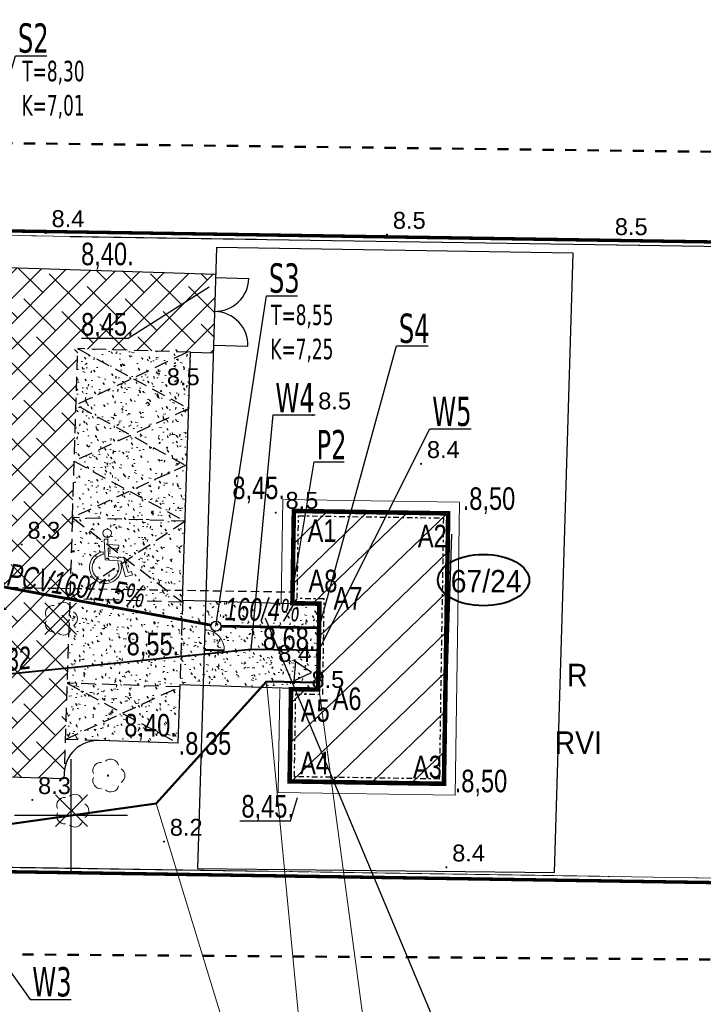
# Model space of a CAD drawing. Extents: x 5477991 to 5478204, y 5952118 to 5952269.
# Tile 8 of 10: x 5478148 to 5478178, y 5952192 to 5952235. Entities that reach past the tile are written whole.
import ezdxf
from ezdxf import colors
from ezdxf.entities.mleader import LeaderData, LeaderLine
from ezdxf.math import Vec2, Vec3

# ---------------------------------------------------------------- set-up
doc = ezdxf.new("R2010")
doc.units = 0
doc.header["$LTSCALE"] = 0.5
for name, pattern in [('1 1', [2, 1, -1]), ('DASHDOT', [1, 0.5, -0.25, 0, -0.25]), ('EGKK', [4, 3, -1]), ('EGUG', [2, 1, -1]), ('HIDDEN', [0.375, 0.25, -0.125])]:
    doc.linetypes.add(name, pattern=pattern)
doc.layers.get('0').update_dxf_attribs({"color": 251})
for name, color, linetype, lineweight in [('--- 01 WODA', 150, 'Continuous', 50), ('--- 01 WODA OPIS', 5, 'Continuous', 18), ('--- 01 WODA OZNACZENIA', 140, 'Continuous', 25), ('--- 02 KS', 32, 'Continuous', 60), ('--- 02 KS OPIS', 14, 'Continuous', 25), ('--- 02 KS OZNACZENIA', 34, 'Continuous', 25), ('--- 02 KS STUDNIA', 14, 'Continuous', 30), ('--budynek', 7, 'Continuous', 20), ('--drzewa do usunięcia', 7, 'Continuous', 30), ('--naw.utw.proj', 251, 'Continuous', 0), ('--tabelka rysunku', 7, 'Continuous', 0), ('--zagos.terenu', 7, 'Continuous', 30), ('--zagosp', 7, 'Continuous', 0), ('EGDE', 7, 'Continuous', 20), ('EGDE_O', 7, 'Continuous', 20), ('EGKK', 251, 'Continuous', 20), ('EGKK_O', 251, 'Continuous', 20), ('EGUG', 251, 'Continuous', 20), ('EGUG_O', 251, 'Continuous', 20), ('IE_wsp', 1, 'Continuous', 40), ('IE_zewn', 1, 'Continuous', 50), ('OTRN', 251, 'Continuous', 20), ('OTRN_O', 251, 'Continuous', 18), ('OTZ', 7, 'Continuous', 20)]:
    doc.layers.add(name, color=color, linetype=linetype, lineweight=lineweight)
for name, color, linetype in [('--granica', 2, 'Continuous'), ('--OPISY', 7, 'Continuous'), ('--proj.bud', 7, 'Continuous'), ('--rura osłonowa', 6, 'Continuous'), ('--rzędne terenu', 7, 'Continuous'), ('--utw.ażur', 251, 'Continuous'), ('-pkt tyczenia', 7, 'Continuous'), ('PARSI', 7, 'Continuous'), ('Strzałka', 251, 'Continuous')]:
    doc.layers.add(name, color=color, linetype=linetype)
doc.styles.add('1-500', font='arial.ttf', dxfattribs={"width": 0.75, "height": 1.25})
doc.styles.add('Arial', font='arial.ttf')
doc.styles.add('BDOT', font='Arial.ttf', dxfattribs={"width": 0.8999999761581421})
doc.styles.add('EGiB', font='Arial.ttf', dxfattribs={"width": 0.8999999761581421})
doc.styles.add('GENERATED_STYLE_5', font='ariali.ttf')
doc.styles.add('PZ', font='romand.shx', dxfattribs={"width": 0.7})
doc.styles.add('STYL-1', font='arial.ttf', dxfattribs={"width": 0.75})
doc.linetypes.add('OGRODZENIE1', pattern='A,0.4,-0.06,[143,RODZLIN.shx,S=0.012,R=0,X=0,Y=0],-0.06,0.4', length=0.92)
doc.dimstyles.new('PZ', dxfattribs={"dimscale": 0.5, "dimtxt": 2.2, "dimasz": 0, "dimexe": 0, "dimexo": 0, "dimgap": 0.5, "dimtad": 1, "dimdec": 1, "dimlfac": 0.1, "dimzin": 0, "dimdsep": 46, "dimtxsty": 'PZ', "dimcen": 0.09, "dimse1": 1, "dimse2": 1, "dimsd1": 1, "dimsd2": 1, "dimclrd": 8, "dimclre": 8, "dimclrt": 256, "dimadec": 0, "dimazin": 0, "dimtfac": 1, "dimtdec": 1, "dimtofl": 0, "dimtmove": 1, "dimatfit": 3, "dimfxl": 1, "dimtolj": 1, "dimtzin": 0, "dimarcsym": 0})

# ---------------------------------------------------------------- blocks, each defined once
blk = doc.blocks.new('OTRN')
at = {"layer": 'OTRN', "color": 0, "const_width": 0.09}
blk.add_lwpolyline([(-0.045, 0, 1), (0.045, 0, 1)], format="xyb", close=True, dxfattribs=at)
at = {"layer": 'OTRN_O', "color": 0, "style": 'BDOT'}
blk.add_attdef('RZEDNA', (0.5138805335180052, 0.5151789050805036), '', height=1.5, dxfattribs=at)
blk = doc.blocks.new('OTZL')
at = {"layer": 'OTZ', "color": 0, "lineweight": 18, "const_width": 0.1}
blk.add_lwpolyline([(-0.05, 0, 1), (0.05, 0, 1)], format="xyb", close=True, dxfattribs=at)
at = {"layer": 'OTZ', "color": 0, "lineweight": 18}
for centre, start, end in [((-0.647213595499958, 0.4702282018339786), 83.99999999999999, 204), ((0.247213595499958, 0.7608452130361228), 12, 132), ((0.8, 0), 300.0000000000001, 59.99999999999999), ((-0.647213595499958, -0.4702282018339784), 156, 275.9999999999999), ((0.2472135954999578, -0.7608452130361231), 227.9999999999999, 348)]:
    blk.add_arc(centre, 0.7, start, end, dxfattribs=at)
blk = doc.blocks.new('mzsk')
at = {"layer": 'PARSI', "color": 0}
for p, q in [((0, -5), (0, 5)), ((5, 0), (-5, 0))]:
    blk.add_line(p, q, dxfattribs=at)
blk = doc.blocks.new('krzyż')
for p, q in [((0, -0.5), (0, 0.5)), ((-0.5, 0), (0.5, 0))]:
    blk.add_line(p, q)
blk = doc.blocks.new('_None')
blk = doc.blocks.new('znak-NP')
for p, q in [((-0.1018367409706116, 0.8063013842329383), (-0.002560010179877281, 0.8183068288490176)), ((-0.1018367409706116, 0.8063013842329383), (-0.03108139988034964, 0.221203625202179)), ((-0.002560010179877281, 0.8183068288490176), (0.01549581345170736, 0.6689976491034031)), ((0.3287246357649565, 0.6689976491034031), (0.01549581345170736, 0.6689976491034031)), ((0.02758872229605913, 0.5689976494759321), (0.3287246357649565, 0.5689976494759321)), ((0.02758872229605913, 0.5689976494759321), (0.05755422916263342, 0.3212036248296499)), ((0.3287246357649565, 0.5689976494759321), (0.3287246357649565, 0.6689976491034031)), ((-0.1019698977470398, 0.446616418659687), (-0.0929070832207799, 0.3716732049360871)), ((0.05755422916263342, 0.3212036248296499), (0.5025279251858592, 0.3212036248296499)), ((0.5025279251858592, 0.3212036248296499), (0.6588834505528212, -0.09306038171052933)), ((-0.03108139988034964, 0.221203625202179), (0.4333852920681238, 0.221203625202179)), ((0.4333852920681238, 0.221203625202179), (0.6006370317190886, -0.2219299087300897)), ((0.6006370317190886, -0.2219299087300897), (0.7944445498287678, -0.1487812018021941)), ((0.6588834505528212, -0.09306038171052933), (0.7591329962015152, -0.05522323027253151))]:
    blk.add_line(p, q)
blk.add_lwpolyline([(0.7591329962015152, -0.05522323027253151), (0.7944445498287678, -0.1487812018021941)])
blk.add_circle((-0.03206155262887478, 0.9858730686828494), 0.1225331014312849)
for radius, start, end in [(0.4581092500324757, 102.8611197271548, 21.54431130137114), (0.3831092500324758, 104.0346158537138, 26.0471241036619)]:
    blk.add_arc((0, 0), radius, start, end)
blk = doc.blocks.new('furtka')
at = {"linetype": 'Continuous', "lineweight": 50, "flags": 128}
blk.add_lwpolyline([(0, 0), (0, 1.004999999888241)], dxfattribs=at)
at = {"linetype": 'Continuous'}
blk.add_arc((0, 9.313225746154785e-10), 1.004999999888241, 0, 90, dxfattribs=at)
blk = doc.blocks.new('Kancelariax2')
at = {"linetype": 'ByBlock'}
h = blk.add_hatch(dxfattribs=at)
h.set_pattern_fill('ANSI31', color=256, scale=10, style=0)
h.set_pattern_definition([(45, (-5478255.899538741, -5952144.883128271), (-0.8838834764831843, 0.8838834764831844), [])])
h.paths.add_polyline_path([(12, 6.844000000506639), (0, 6.844000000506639), (0, 0), (4.094000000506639, 0), (4.094000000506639, 1.200000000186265), (7.906000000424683, 1.200000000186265), (7.906000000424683, 0), (12, 0)])
at = {"linetype": 'Continuous', "const_width": 0.2}
blk.add_lwpolyline([(12, 6.844000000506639), (0, 6.844000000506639), (0, 0), (4.094000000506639, 0), (4.094000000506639, 1.200000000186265), (7.906000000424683, 1.200000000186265), (7.906000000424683, 0), (12, 0)], close=True, dxfattribs=at)
at = {"linetype": 'DASHDOT'}
blk.add_lwpolyline([(11.79050000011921, 6.634499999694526), (0.2094999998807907, 6.634499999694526), (0.2094999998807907, 0.2094999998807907), (3.884500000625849, 0.2094999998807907), (3.884500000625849, 1.409500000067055), (8.115500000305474, 1.409500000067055), (8.115500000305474, 0.2094999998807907), (11.79050000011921, 0.2094999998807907)], close=True, dxfattribs=at)

msp = doc.modelspace()

# ---------------------------------------------------------------- hatches: boundary and pattern name
at = {"layer": '--utw.ażur'}
h = msp.add_hatch(dxfattribs=at)
h.set_pattern_fill('ANSI38', color=256, scale=0.25, style=0)
h.set_pattern_definition([(45, (0, 0), (-0.5612660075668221, 0.5612660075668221), []), (135, (0, 0), (-1.683798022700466, 0.5612660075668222), [1.984375, -1.190625])])
h.paths.add_polyline_path([(5478144.246331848, 5952203.556629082, -0.2848737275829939), (5478146.060358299, 5952201.746758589), (5478149.687293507, 5952201.630261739), (5478150.30030999, 5952220.715508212), (5478156.301384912, 5952220.53258134), (5478156.413904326, 5952224.035685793), (5478141.91721096, 5952224.491491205), (5478139.418499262, 5952224.571749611), (5478135.905984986, 5952224.68384857), (5478135.769903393, 5952220.602299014), (5478143.285356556, 5952220.362348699, -0.4055734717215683), (5478144.737201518, 5952218.863121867), (5478144.656169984, 5952216.316255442)])

# ---------------------------------------------------------------- linework, layer by layer
at = {"layer": '--- 01 WODA', "lineweight": 40}
for p, q in [((5478138.559288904, 5952205.421464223), (5478157.980904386, 5952207.383235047)), ((5478157.980904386, 5952207.383235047), (5478160.980536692, 5952207.336266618))]:
    msp.add_line(p, q, dxfattribs=at)
at = {"layer": '--- 02 KS', "color": 32}
for p, q in [((5478141.187010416, 5952211.221983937), (5478156.207165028, 5952208.447948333)), ((5478156.646454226, 5952208.404252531), (5478160.996192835, 5952208.336144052))]:
    msp.add_line(p, q, dxfattribs=at)
at = {"layer": '--- 02 KS STUDNIA'}
msp.add_circle((5478156.424981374, 5952208.407720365), 0.2214999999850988, dxfattribs=at)
at = {"layer": '--granica', "lineweight": 40, "const_width": 0.15, "flags": 128}
msp.add_lwpolyline([(5478135.766418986, 5952226.123055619), (5478183.42570251, 5952225.376803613), (5478182.614283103, 5952196.966981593), (5478134.853574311, 5952197.703158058)], close=True, dxfattribs=at)
at = {"layer": '--granica', "lineweight": 40}
msp.add_ellipse((5478168.286262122, 5952210.452886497), major_axis=(-2.027110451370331, 1.241247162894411e-16), ratio=0.5628934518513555, dxfattribs=at)
msp.add_ellipse((5478168.286262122, 5952210.452886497), major_axis=(-2.027110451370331, 1.241247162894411e-16), ratio=0.5628934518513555, dxfattribs=at)
at = {"layer": '--OPISY'}
msp.add_lwpolyline([(5478186.358634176, 5952186.640586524), (5478167.886134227, 5952186.640586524), (5478158.626058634, 5952208.747965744)], dxfattribs=at)
at = {"layer": '--rzędne terenu', "flags": 128}
for points in [[(5478150.460316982, 5952221.178662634), (5478152.529090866, 5952221.178662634), (5478156.125782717, 5952223.463778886)], [(5478157.487952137, 5952199.775684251), (5478159.730045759, 5952199.77568425), (5478160.044725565, 5952200.808227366)]]:
    msp.add_lwpolyline(points, dxfattribs=at)
at = {"layer": '--zagos.terenu', "linetype": 'Continuous'}
for p, q in [((5478141.917210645, 5952224.49149119), (5478156.409736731, 5952224.02599252)), ((5478154.9449334, 5952209.548220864), (5478155.299907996, 5952220.559835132)), ((5478155.299907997, 5952220.559835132), (5478156.299392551, 5952220.527731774)), ((5478154.823916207, 5952205.803502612), (5478154.740897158, 5952203.218842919)), ((5478154.74089716, 5952203.21884292), (5478151.242701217, 5952203.331204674)), ((5478149.687293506, 5952201.63026174), (5478145.689355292, 5952201.758675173)), ((5478149.695319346, 5952201.880132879), (5478149.687293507, 5952201.630261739))]:
    msp.add_line(p, q, dxfattribs=at)
at = {"layer": '--zagos.terenu', "linetype": 'HIDDEN', "lineweight": 25, "ltscale": 5}
for p, q in [((5478150.059692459, 5952213.224282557), (5478150.300467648, 5952220.720416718)), ((5478155.297890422, 5952220.559899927), (5478150.300467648, 5952220.720416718)), ((5478150.059692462, 5952213.224282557), (5478149.695319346, 5952201.880132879)), ((5478155.057115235, 5952213.063765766), (5478150.059692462, 5952213.224282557)), ((5478154.941543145, 5952209.465621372), (5478149.944120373, 5952209.626138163)), ((5478154.949092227, 5952209.548086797), (5478154.823916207, 5952205.803502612)), ((5478149.743474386, 5952203.379359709), (5478154.821155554, 5952205.717554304)), ((5478154.821155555, 5952205.717554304), (5478149.823732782, 5952205.878071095)), ((5478149.823732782, 5952205.878071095), (5478154.740897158, 5952203.218842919)), ((5478151.242701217, 5952203.331204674), (5478149.743474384, 5952203.379359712))]:
    msp.add_line(p, q, dxfattribs=at)
at = {"layer": '--zagos.terenu', "linetype": 'HIDDEN', "lineweight": 25, "ltscale": 5, "flags": 128}
for points in [[(5478150.300467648, 5952220.720416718), (5478155.217632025, 5952218.06118854), (5478150.139950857, 5952215.722993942)], [(5478155.023095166, 5952215.566147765), (5478150.220209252, 5952218.221705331), (5478155.150913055, 5952220.564620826)], [(5478150.139950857, 5952215.722993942), (5478155.057115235, 5952213.063765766)], [(5478155.137373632, 5952215.562477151), (5478150.059692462, 5952213.224282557), (5478154.941543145, 5952209.465621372)], [(5478155.057115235, 5952213.063765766), (5478149.944120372, 5952209.626138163)]]:
    msp.add_lwpolyline(points, dxfattribs=at)
at = {"layer": '--zagos.terenu', "linetype": 'Continuous', "flags": 128}
msp.add_lwpolyline([(5478159.812618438, 5952209.394061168), (5478154.949092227, 5952209.548086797)], dxfattribs=at)
msp.add_lwpolyline([(5478160.654130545, 5952206.345417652), (5478159.950516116, 5952206.837540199), (5478159.876132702, 5952205.982130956)], close=True, dxfattribs=at)
at = {"layer": '--zagos.terenu', "linetype": 'Continuous'}
msp.add_arc((5478151.194546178, 5952201.831977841), 1.499999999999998, 88.16029695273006, 178.1602969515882, dxfattribs=at)
for p, q in [((5478149.960178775, 5952225.700784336), (5478183.22, 5952225.18)), ((5478166.696162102, 5952206.492726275), (5478166.88878225, 5952212.489633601)), ((5478159.312876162, 5952209.410112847), (5478154.949092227, 5952209.548086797)), ((5478135.06, 5952197.9), (5478158.74, 5952197.535))]:
    msp.add_line(p, q)
at = {"color": 0}
for p, q in [((5478156.384408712, 5952223.872716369), (5478157.883719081, 5952223.827236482)), ((5478156.338928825, 5952220.873406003), (5478157.838239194, 5952220.827926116))]:
    msp.add_line(p, q, dxfattribs=at)
at = {"color": 6, "linetype": 'HIDDEN', "lineweight": 30, "ltscale": 3}
msp.add_line((5478135.474215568, 5952210.307034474), (5478159.820936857, 5952209.925812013), dxfattribs=at)
at = {"color": 0, "linetype": 'OGRODZENIE1', "lineweight": 30, "ltscale": 3}
msp.add_lwpolyline([(5478172.265950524, 5952224.961305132), (5478156.445247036, 5952225.208710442), (5478155.609505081, 5952197.657265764), (5478171.435426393, 5952197.485430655)], close=True, dxfattribs=at)
at = {"color": 0}
for centre, start, end in [((5478156.384408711, 5952223.87271637), 268.2625300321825, 358.2625299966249), ((5478156.338928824, 5952220.873406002), 358.2625299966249, 88.26252999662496)]:
    msp.add_arc(centre, 1.5, start, end, dxfattribs=at)
at = {"layer": 'EGDE', "lineweight": 18}
msp.add_lwpolyline([(5478138.643470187, 5952261.948251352), (5478135.96, 5952225.92), (5478183.22, 5952225.18), (5478182.42, 5952197.17), (5478135.06, 5952197.9), (5478134.539539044, 5952169.915929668)], dxfattribs=at)
msp.add_lwpolyline([(5478135.06, 5952197.9), (5478182.42, 5952197.17), (5478183.22, 5952225.18), (5478135.96, 5952225.92)], close=True, dxfattribs=at)
at = {"layer": 'EGKK', "linetype": 'EGKK', "lineweight": 18}
msp.add_lwpolyline([(5478135.06, 5952197.9), (5478182.42, 5952197.17), (5478183.22, 5952225.18), (5478135.96, 5952225.92)], close=True, dxfattribs=at)
at = {"layer": 'EGUG', "linetype": 'EGUG', "lineweight": 18}
msp.add_lwpolyline([(5478201.196816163, 5952247.221575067), (5478186.09, 5952245.8), (5478183.22, 5952225.18), (5478182.42, 5952197.17), (5478135.06, 5952197.9), (5478134.540479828, 5952169.966513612)], dxfattribs=at)
msp.add_lwpolyline([(5478135.06, 5952197.9), (5478182.42, 5952197.17), (5478183.22, 5952225.18), (5478135.96, 5952225.92)], close=True, dxfattribs=at)
at = {"layer": 'Strzałka', "linetype": '1 1', "lineweight": 50, "flags": 128}
msp.add_lwpolyline([(5478188.434941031, 5952229.331577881), (5478187.552070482, 5952193.553666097), (5478113.250886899, 5952194.09208047), (5478113.161151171, 5952230.255579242), (5478188.434941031, 5952229.331577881), (5478188.434941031, 5952229.331577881)], dxfattribs=at)

# ---------------------------------------------------------------- block references
at = {"layer": '--budynek', "linetype": 'Continuous', "xscale": -0.9000000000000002, "yscale": 0.9000000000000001, "rotation": 268.1767586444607}
msp.add_blockref('furtka', (5478155.889714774, 5952207.35427116), dxfattribs=at)
at = {"layer": '--drzewa do usunięcia', "xscale": 2, "yscale": 2, "zscale": 2, "rotation": 45}
for p in [(5478149.54, 5952208.74, 8.36), (5478150.015, 5952200.22, 8.18)]:
    msp.add_blockref('krzyż', p, dxfattribs=at)
at = {"layer": '--tabelka rysunku', "color": 104, "xscale": 1.540825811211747, "yscale": 1.540825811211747, "zscale": 1.540825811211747, "rotation": 355.3836478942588}
msp.add_blockref('znak-NP', (5478151.526121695, 5952211.009726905), dxfattribs=at)
at = {"layer": 'OTRN', "xscale": 0.5, "yscale": 0.5, "zscale": 0.5}
for p, values in [((5478148.878224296, 5952225.855535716, 8.439), {'RZEDNA': '8.4'}), ((5478164.01, 5952225.78, 8.522), {'RZEDNA': '8.5'}), ((5478173.85, 5952225.5, 8.534), {'RZEDNA': '8.5'}), ((5478153.99, 5952218.84, 8.534), {'RZEDNA': '8.5'}), ((5478160.7, 5952217.77, 8.46), {'RZEDNA': '8.5'}), ((5478165.52, 5952215.61, 8.396), {'RZEDNA': '8.4'}), ((5478147.81, 5952212.03, 8.29), {'RZEDNA': '8.3'}), ((5478158.927165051, 5952206.56343153, 8.429), {'RZEDNA': '8.4'}), ((5478160.4, 5952205.41, 8.454), {'RZEDNA': '8.5'}), ((5478148.28, 5952200.7, 8.262), {'RZEDNA': '8.3'}), ((5478154.12, 5952198.85, 8.24), {'RZEDNA': '8.2'}), ((5478166.64, 5952197.71, 8.351), {'RZEDNA': '8.4'})]:
    msp.add_blockref('OTRN', p, dxfattribs=at).add_auto_attribs(values)
at = {"layer": 'OTRN'}
ref = msp.add_blockref('OTRN', (5478159.077165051, 5952213.44343153), dxfattribs=dict(at, xscale=0.5, yscale=0.5, zscale=0.5, rotation=360))
ref.add_attrib('RZEDNA', '8.5', (5478159.507165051, 5952213.61343153, 8.5), dxfattribs={"layer": 'OTRN_O', "color": 0, "height": 0.75, "style": 'BDOT'})
at = {"layer": 'OTZ', "lineweight": 18, "xscale": 0.5, "yscale": 0.5, "zscale": 0.5}
for p in [(5478149.54, 5952208.74, 8.36), (5478151.64, 5952201.78, 8.252), (5478150.04, 5952200.22, 8.18)]:
    msp.add_blockref('OTZL', p, dxfattribs=at)
at = {"layer": 'PARSI', "xscale": 0.5, "yscale": 0.5, "zscale": 0.5}
msp.add_blockref('mzsk', (5478150, 5952200), dxfattribs=at)

# ---------------------------------------------------------------- texts
at = {"layer": '--- 01 WODA OPIS', "linetype": 'Continuous', "lineweight": 18, "style": 'GENERATED_STYLE_5', "width": 0.7}
msp.add_text('PE32', height=0.9999999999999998, rotation=6.537082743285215, dxfattribs=at).set_placement((5478145.891111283, 5952206.25963099, 909.4898983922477))
at = {"layer": '--- 01 WODA OZNACZENIA', "linetype": 'Continuous', "char_height": 1.3, "attachment_point": 4, "style": 'PZ'}
for s, insert in [('\\fTahoma|b0|i0|c238|p32;W4', (5478159.059540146, 5952218.53977922)), ('\\fTahoma|b0|i0|c238|p32;W5', (5478166.013099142, 5952217.928817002)), ('\\fTahoma|b0|i0|c238|p32;W3', (5478148.280821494, 5952192.618875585))]:
    msp.add_mtext(s, dxfattribs=dict(at, insert=insert))
at = {"layer": '--- 02 KS OPIS', "linetype": 'Continuous', "lineweight": 18, "style": 'GENERATED_STYLE_5'}
for s, height, rotation, width, p in [('PCV160/1,5%', 0.999999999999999, 350.5942652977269, 0.7000000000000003, (5478147.125636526, 5952210.217836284, 909.4898983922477)), ('160/4%', 0.9999999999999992, 358.9211537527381, 0.6999999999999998, (5478156.809589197, 5952208.673398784, 909.4898983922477))]:
    msp.add_text(s, height=height, rotation=rotation, dxfattribs=dict(at, width=width)).set_placement(p)
at = {"layer": '--- 02 KS OZNACZENIA', "linetype": 'Continuous', "style": 'PZ'}
for s, insert, char_height, attachment_point in [('\\fTahoma|b0|i0|c238|p32;S2', (5478147.644253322, 5952234.491757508), 1.3, 4), ('\\fTahoma|b0|i0|c238|p32;T=8,30\\PK=7,01', (5478150.601339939, 5952232.205807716), 0.9099999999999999, 6), ('\\fTahoma|b0|i0|c238|p32;S3', (5478158.772078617, 5952223.843220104), 1.3, 4), ('\\fTahoma|b0|i0|c238|p32;T=8,55\\PK=7,25', (5478161.632518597, 5952221.393109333), 0.9099999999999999, 6), ('\\fTahoma|b0|i0|c238|p32;S4', (5478164.532676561, 5952221.611930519), 1.3, 4)]:
    msp.add_mtext(s, dxfattribs=dict(at, insert=insert, char_height=char_height, attachment_point=attachment_point))
at = {"layer": '--rura osłonowa', "linetype": 'Continuous', "insert": (5478160.882378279, 5952216.462135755), "char_height": 1.3, "attachment_point": 4, "style": 'PZ'}
msp.add_mtext('{\\fTahoma|b0|i0|c0|p0;P2}', dxfattribs=at)
at = {"layer": '--rzędne terenu', "char_height": 1, "width": 11.89299704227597, "attachment_point": 1, "style": 'STYL-1'}
for s, insert in [('8,40. ', (5478150.446248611, 5952225.422270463, -10.26)), ('8,45. ', (5478150.444135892, 5952222.301362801, -10.26)), ('8,45. ', (5478157.153416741, 5952215.046094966, -10.26)), ('.8,50 ', (5478167.364031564, 5952214.567050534, -10.26)), ('8,68. ', (5478158.503401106, 5952208.3542581, -10.26)), ('8,55. ', (5478152.465811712, 5952208.114246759, -10.26)), ('8,40. ', (5478152.360988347, 5952204.512104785, -10.26)), ('.8,35 ', (5478154.770255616, 5952203.705737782, -10.26)), ('.8,50 ', (5478167.007877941, 5952202.038123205, -10.26)), ('8,45. ', (5478157.553205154, 5952200.915689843, -10.26))]:
    msp.add_mtext(s, dxfattribs=dict(at, insert=insert))
at = {"layer": '-pkt tyczenia', "char_height": 1, "width": 239.7508576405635, "attachment_point": 7, "style": '1-500'}
for s, insert in [('A1', (5478160.485296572, 5952212.14567596)), ('A2', (5478165.374400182, 5952211.9053995)), ('A8', (5478160.528337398, 5952209.898359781)), ('A7', (5478161.635698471, 5952209.146189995)), ('A6', (5478161.596627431, 5952204.674122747)), ('A5', (5478160.186309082, 5952204.151782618)), ('A4', (5478160.154968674, 5952201.832592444)), ('A3', (5478165.158987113, 5952201.644549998))]:
    msp.add_mtext(s, dxfattribs=dict(at, insert=insert))
at = {"layer": 'EGDE_O', "insert": (5478166.831697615, 5952209.887895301), "char_height": 1, "attachment_point": 7, "style": 'EGiB'}
msp.add_mtext('67/24', dxfattribs=at)
at = {"layer": 'EGKK_O', "insert": (5478171.441401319, 5952203.738037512), "char_height": 1, "attachment_point": 1, "style": 'EGiB'}
msp.add_mtext('RVI', dxfattribs=at)
at = {"layer": 'EGUG_O', "insert": (5478171.991401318, 5952205.738037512), "char_height": 1, "attachment_point": 7, "style": 'EGiB'}
msp.add_mtext('R', dxfattribs=at)

# ---------------------------------------------------------------- leaders
at = {"layer": '--- 01 WODA OZNACZENIA', "color": 4, "linetype": 'Continuous', "annotation_type": 0, "has_hookline": 1, "hookline_direction": 0}
for points, text_width in [([(5478157.980904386, 5952207.383235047), (5478158.959540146, 5952217.78977922)], 1.7654), ([(5478160.980536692, 5952207.336266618), (5478165.913099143, 5952217.165167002)], 1.73082), ([(5478138.559288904, 5952205.421464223), (5478148.180821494, 5952191.841575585)], 1.72536)]:
    msp.add_leader(points, dimstyle='PZ', override={"dimgap": 0.2, "dimclrd": 256}, dxfattribs=dict(at, text_width=text_width))
at = {"layer": '--- 02 KS OZNACZENIA', "linetype": 'Continuous', "annotation_type": 0, "has_hookline": 1, "hookline_direction": 0}
for points, text_width in [([(5478140.969212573, 5952211.262311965), (5478147.544253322, 5952233.716407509)], 1.27764), ([(5478156.424981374, 5952208.407720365), (5478158.672078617, 5952223.065920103)], 1.26217), ([(5478160.996192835, 5952208.336144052), (5478164.432676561, 5952220.838530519)], 1.30221)]:
    msp.add_leader(points, dimstyle='PZ', override={"dimgap": 0.2, "dimclrd": 256}, dxfattribs=dict(at, text_width=text_width))
at = {"layer": '--rura osłonowa', "linetype": 'Continuous', "annotation_type": 0, "has_hookline": 1, "hookline_direction": 0, "text_width": 1.22577}
msp.add_leader([(5478159.820936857, 5952209.925812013), (5478160.78237828, 5952215.698485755)], dimstyle='PZ', override={"dimgap": 0.2, "dimclrd": 256}, dxfattribs=at)

# ---------------------------------------------------------------- next in the draw order: leaders
at = {"layer": 'IE_wsp', "lineweight": 15}
ml = msp.add_multileader_mtext('Standard', dxfattribs=at)
ml.set_content('{\\L\\W0.75;E2}', color=1, style='Arial')
ml.set_leader_properties(color=256, lineweight=18)
ml.set_arrow_properties(name='NONE')
ml.build(insert=Vec2(0, 0))
ml.multileader.update_dxf_attribs({"text_left_attachment_type": 8, "text_right_attachment_type": 8, "dogleg_length": 0.36, "arrow_head_size": 0.3})
ctx = ml.context
ctx.base_point, ctx.char_height, ctx.arrow_head_size, ctx.landing_gap_size, ctx.plane_origin = Vec3(5478157.511250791, 5952189.466088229, 10.18), 1.3, 0.3, 0.09, Vec3(5478174.614198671, 5952168.978854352, 10.18)
ctx.left_attachment, ctx.right_attachment, ctx.text_align_type = 8, 8, 2
notes = []
notes.append((ctx, [(0, (1, 1, 0), (5478157.151250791, 5952189.466088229, 10.18), (1, 0), 0.3599999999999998, [(0, [(5478153.772470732, 5952200.545436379, 10.18)], 256, [])])]))
ctx.mtext.insert, ctx.mtext.alignment, ctx.mtext.flow_direction = Vec3(5478159.086175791, 5952191.150770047, 10.18), 3, 5
ctx.mtext.has_bg_fill, ctx.mtext.bg_color, ctx.mtext.bg_scale_factor, ctx.mtext.bg_transparency, ctx.mtext.use_window_bg_color = 1, -1023410175, 1, 0, 1
for ctx, leaders in notes:
    for number, flags, end, landing, length, lines in leaders:
        leader = LeaderData()
        leader.index, (leader.has_last_leader_line, leader.has_dogleg_vector, leader.attachment_direction) = number, flags
        leader.last_leader_point, leader.dogleg_vector, leader.dogleg_length = Vec3(end), Vec3(landing), length
        for number, points, colour, breaks in lines:
            line = LeaderLine()
            line.index, line.vertices, line.color, line.breaks = number, Vec3.list(points), colors.encode_raw_color(colour), breaks
            leader.lines.append(line)
        ctx.leaders.append(leader)

# ---------------------------------------------------------------- next in the draw order: leaders
ml = msp.add_multileader_mtext('Standard', dxfattribs=at)
ml.set_content('{\\L\\W0.75;E3}', color=1, style='Arial')
ml.set_leader_properties(color=256, lineweight=18)
ml.set_arrow_properties(name='NONE')
ml.build(insert=Vec2(0, 0))
ml.multileader.update_dxf_attribs({"text_left_attachment_type": 8, "text_right_attachment_type": 8, "dogleg_length": 0.36, "arrow_head_size": 0.3})
ctx = ml.context
ctx.base_point, ctx.char_height, ctx.arrow_head_size, ctx.landing_gap_size, ctx.plane_origin = Vec3(5478160.600188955, 5952189.471454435), 1.3, 0.3, 0.09, Vec3(5478177.713861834, 5952168.984220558)
ctx.left_attachment, ctx.right_attachment, ctx.text_align_type = 8, 8, 2
notes = []
notes.append((ctx, [(0, (1, 1, 0), (5478160.240188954, 5952189.471454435), (1, 0), 0.3599999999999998, [(0, [(5478158.665406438, 5952205.950997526)], 256, [])])]))
ctx.mtext.insert, ctx.mtext.alignment, ctx.mtext.flow_direction = Vec3(5478162.185838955, 5952191.156136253), 3, 5
ctx.mtext.has_bg_fill, ctx.mtext.bg_color, ctx.mtext.bg_scale_factor, ctx.mtext.bg_transparency, ctx.mtext.use_window_bg_color = 1, -1023410175, 1, 0, 1
for ctx, leaders in notes:
    for number, flags, end, landing, length, lines in leaders:
        leader = LeaderData()
        leader.index, (leader.has_last_leader_line, leader.has_dogleg_vector, leader.attachment_direction) = number, flags
        leader.last_leader_point, leader.dogleg_vector, leader.dogleg_length = Vec3(end), Vec3(landing), length
        for number, points, colour, breaks in lines:
            line = LeaderLine()
            line.index, line.vertices, line.color, line.breaks = number, Vec3.list(points), colors.encode_raw_color(colour), breaks
            leader.lines.append(line)
        ctx.leaders.append(leader)

# ---------------------------------------------------------------- next in the draw order: linework, layer by layer
at = {"layer": '--zagos.terenu', "linetype": 'Continuous'}
msp.add_line((5478159.82133898, 5952205.642985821), (5478154.823916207, 5952205.803502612), dxfattribs=at)

# ---------------------------------------------------------------- next in the draw order: leaders
at = {"layer": 'IE_wsp', "lineweight": 15}
ml = msp.add_multileader_mtext('Standard', dxfattribs=at)
ml.set_content('{\\L\\W0.75;E4}', color=1, style='Arial')
ml.set_leader_properties(color=256, lineweight=18)
ml.set_arrow_properties(name='NONE')
ml.build(insert=Vec2(0, 0))
ml.multileader.update_dxf_attribs({"text_left_attachment_type": 8, "text_right_attachment_type": 8, "dogleg_length": 0.36, "arrow_head_size": 0.3})
ctx = ml.context
ctx.base_point, ctx.char_height, ctx.arrow_head_size, ctx.landing_gap_size, ctx.plane_origin = Vec3(5478163.516234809, 5952189.471454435), 1.3, 0.3, 0.09, Vec3(5478180.626007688, 5952168.984220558)
ctx.left_attachment, ctx.right_attachment, ctx.text_align_type = 8, 8, 2
notes = []
notes.append((ctx, [(0, (1, 1, 0), (5478163.156234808, 5952189.471454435), (1, 0), 0.3599999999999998, [(0, [(5478160.958283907, 5952205.915095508)], 256, [])])]))
ctx.mtext.insert, ctx.mtext.alignment, ctx.mtext.flow_direction = Vec3(5478165.097984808, 5952191.156136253), 3, 5
ctx.mtext.has_bg_fill, ctx.mtext.bg_color, ctx.mtext.bg_scale_factor, ctx.mtext.bg_transparency, ctx.mtext.use_window_bg_color = 1, -1023410175, 1, 0, 1
for ctx, leaders in notes:
    for number, flags, end, landing, length, lines in leaders:
        leader = LeaderData()
        leader.index, (leader.has_last_leader_line, leader.has_dogleg_vector, leader.attachment_direction) = number, flags
        leader.last_leader_point, leader.dogleg_vector, leader.dogleg_length = Vec3(end), Vec3(landing), length
        for number, points, colour, breaks in lines:
            line = LeaderLine()
            line.index, line.vertices, line.color, line.breaks = number, Vec3.list(points), colors.encode_raw_color(colour), breaks
            leader.lines.append(line)
        ctx.leaders.append(leader)

# ---------------------------------------------------------------- next in the draw order: hatches: boundary and pattern name
at = {"layer": '--naw.utw.proj', "linetype": 'HIDDEN', "transparency": 33554687}
h = msp.add_hatch(dxfattribs=at)
h.set_pattern_fill('02-Tynk zaprawa', color=256)
h.set_pattern_definition([(10, (0.4, 0.6), (-0.02854065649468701, 3.041247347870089), [0, -0.9999999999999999]), (12, (0.7, 0.1), (-0.3302907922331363, 2.996816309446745), [0, -1]), (357, (0, -0.1), (0.6563226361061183, 2.969720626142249), [0, -1.5]), (278, (0.1, 0.05), (4.155914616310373, -0.8296828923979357), [0, -0.5]), (23, (0, -0.05), (0.6688163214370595, 3.542976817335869), [0, -0.8]), (58, (-0.2, -0.3), (3.763047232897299, -0.5826452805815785), [0, -0.6]), (79, (-0.2, 0.3), (-3.694779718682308, 1.43129411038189), [0, -0.9]), (40, (0.4, 0.6), (-2.830915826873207, 4.151616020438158), [0, -0.9999999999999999]), (92, (0.7, 0.1), (-4.008033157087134, 0.1602192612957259), [0, -1]), (317.0000000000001, (0, -0.1), (5.139665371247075, 4.778476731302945), [0, -1.5]), (348, (0.1, 0.05), (1.993141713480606, 2.643366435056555), [0, -0.5]), (63, (0, -0.05), (-1.675937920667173, 3.09858549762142), [0, -0.8999999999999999]), (6, (-0.2, -0.3), (1.549273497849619, -0.3901943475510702), [0, -0.5999999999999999]), (138, (-0.2, 0.3), (-3.798941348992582, -3.173018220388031), [0, -4.3]), (82, (0.4, 0.6), (-2.901217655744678, 0.9126533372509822), [0.1, -1]), (348, (0.7, 0.1), (0.9171793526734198, 2.872069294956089), [0.1, -1]), (37, (0, -0.1), (-1.406127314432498, 2.696814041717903), [0.1, -1.5]), (258.0000000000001, (0.1, 0.05), (3.62151403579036, -2.201053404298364), [0.1, -0.5]), (103, (0, -0.05), (-3.373012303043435, 1.273886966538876), [0.09999999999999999, -0.7999999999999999]), (341.0000000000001, (-0.2, -0.3), (0.2787893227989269, -3.797667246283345), [0.1, -0.6]), (9, (-0.2, 0.3), (0.08128742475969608, 3.961488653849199), [0.1, -0.9]), (268.0000000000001, (0.4, 0.6), (4.979504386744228, -0.6741928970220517), [0.1, -1]), (298, (0.7, 0.1), (3.672631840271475, 1.613001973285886), [0.1, -1]), (143, (0, -0.1), (-4.612022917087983, -5.289541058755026), [0.1, -1.5]), (112, (0.1, 0.05), (-3.30600079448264, 0.1742376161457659), [0.1, -0.5]), (307, (0, -0.05), (3.519673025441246, 0.1479925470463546), [0.1, -0.9]), (126, (-0.2, -0.3), (-0.4367185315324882, 1.536807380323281), [0.09999999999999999, -0.5999999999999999]), (38, (-0.2, 0.3), (-2.46513370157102, 4.292215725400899), [0.1, -4.3]), (82, (0.41, 0.6), (-2.901217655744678, 0.9126533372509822), [0.1, -1]), (348, (0.71, 0.1), (0.9171793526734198, 2.872069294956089), [0.1, -1]), (37, (0.01, -0.1), (-1.406127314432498, 2.696814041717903), [0.1, -1.5]), (258.0000000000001, (0.11, 0.05), (3.62151403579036, -2.201053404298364), [0.1, -0.5]), (103, (0.01, -0.05), (-3.373012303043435, 1.273886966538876), [0.09999999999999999, -0.7999999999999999]), (341.0000000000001, (-0.21, -0.3), (0.2787893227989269, -3.797667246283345), [0.1, -0.6]), (9, (-0.21, 0.3), (0.08128742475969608, 3.961488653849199), [0.1, -0.9]), (268.0000000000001, (0.41, 0.6), (4.979504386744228, -0.6741928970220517), [0.1, -1]), (298, (0.71, 0.1), (3.672631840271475, 1.613001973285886), [0.1, -1]), (143, (0.01, -0.1), (-4.612022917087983, -5.289541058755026), [0.1, -1.5]), (112, (0.11, 0.05), (-3.30600079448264, 0.1742376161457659), [0.1, -0.5]), (307, (0.01, -0.05), (3.519673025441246, 0.1479925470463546), [0.1, -0.9]), (126, (-0.21, -0.3), (-0.4367185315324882, 1.536807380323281), [0.09999999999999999, -0.5999999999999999]), (38, (-0.21, 0.3), (-2.46513370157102, 4.292215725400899), [0.1, -4.3])])
h.paths.add_polyline_path([(5478150.30046765, 5952220.720416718), (5478155.297890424, 5952220.559899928), (5478154.949182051, 5952209.548083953), (5478159.312876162, 5952209.410112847), (5478161.012961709, 5952209.407085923), (5478161.020720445, 5952205.60446179), (5478154.823916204, 5952205.803502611), (5478154.740897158, 5952203.218842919), (5478149.743474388, 5952203.37935971)])

# ---------------------------------------------------------------- next in the draw order: linework, layer by layer
at = {"layer": '--zagosp', "flags": 128}
msp.add_lwpolyline([(5478159.313170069, 5952209.433701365), (5478159.385094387, 5952214.027138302), (5478167.228132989, 5952213.904331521), (5478167.024603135, 5952200.905924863), (5478159.181564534, 5952201.028731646), (5478159.253488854, 5952205.622168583)], dxfattribs=at)
at = {"color": 2}
msp.add_line((5478160.953280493, 5952205.595553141), (5478159.753427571, 5952205.614340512), dxfattribs=at)
at = {"layer": 'IE_zewn', "elevation": -1.715000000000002, "flags": 128}
msp.add_lwpolyline([(5478135.058712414, 5952197.902493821), (5478153.772470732, 5952200.545436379), (5478158.665406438, 5952205.950997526), (5478160.958283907, 5952205.915095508)], dxfattribs=at)

# ---------------------------------------------------------------- next in the draw order: block references
at = {"layer": '--proj.bud', "linetype": 'Continuous', "xscale": -1, "rotation": 269.102932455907}
msp.add_blockref('Kancelariax2', (5478159.689331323, 5952201.520842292), dxfattribs=at)

doc.saveas('drawing.dxf')
